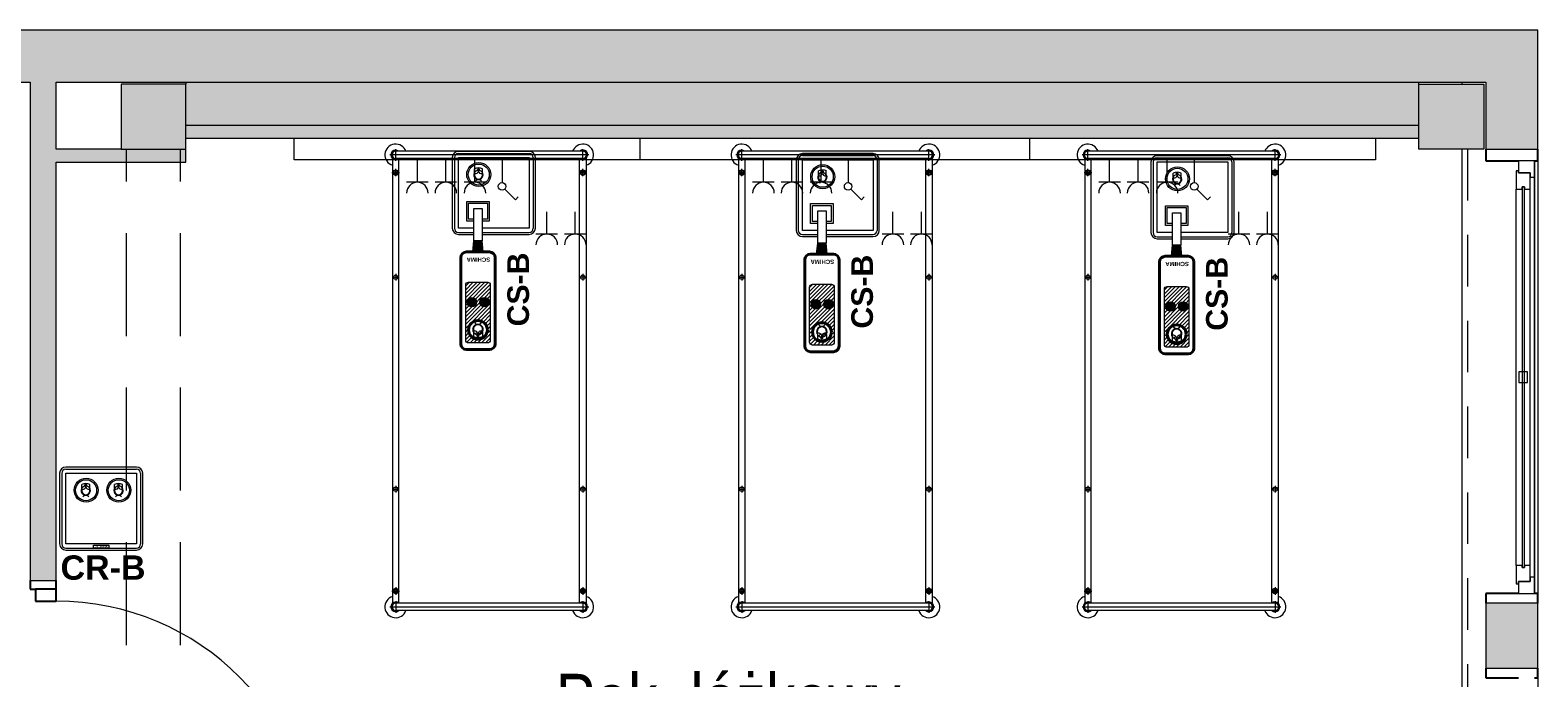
# Model space of a CAD drawing. Header units: centimetres. Extents: x -1316 to 21770, y -8842 to 3590.
# Tile 122 of 125: x 530 to 1227, y 2549 to 2848. Entities that reach past the tile are written whole.
import ezdxf

# ---------------------------------------------------------------- set-up
doc = ezdxf.new("R2010")
doc.units = ezdxf.units.CM
for name, pattern in [('Hidden', [71.4375, 47.625, -23.8125]), ('Ponad', [39.688, 23.813, -15.875]), ('Ukryte', [71.438, 47.625, -23.813])]:
    doc.linetypes.add(name, pattern=pattern)
for name, color, linetype, lineweight in [('A-AREA-IDEN', 2, 'Continuous', 13), ('A-DETL-GENF', 92, 'Continuous', 9), ('A-DETL-HDLN', 90, 'Ukryte', 9), ('A-DETL-MEDM', 33, 'Continuous', 13), ('A-DOOR', 31, 'Continuous', 13), ('A-FLOR-OVHD', 1, 'Ponad', 9), ('A-GLAZ', 151, 'Continuous', 13), ('A-WALL', 113, 'Continuous', 13), ('A-WALL-PATT', 111, 'Continuous', 13), ('I-FURN', 30, 'Continuous', 9), ('PRZYW_Elementy_inst_przyw', 7, 'Continuous', 9), ('Q-SPCQ', 91, 'Continuous', 9), ('S-COLS', 52, 'Continuous', 13)]:
    doc.layers.add(name, color=color, linetype=linetype, lineweight=lineweight)
doc.styles.add('adam', font='arialbd.ttf')
doc.styles.add('Arial_11', font='arial.ttf', dxfattribs={"width": 0.85, "height": 23})

# ---------------------------------------------------------------- blocks, each defined once
blk = doc.blocks.new('M_Concrete-Square-Column - 300 x 300mm-1794510-5_piętro III __10_50 m_ - stan projektowany')
at = {"layer": 'S-COLS', "lineweight": 9}
blk.add_hatch(color=254, dxfattribs=at).paths.add_polyline_path([(-15, 15), (-15, -15), (15, -15), (15, 15)], flags=0)
for p, q in [((-15, 15), (15, 15)), ((-15, -15), (-15, 15)), ((15, 15), (15, -15)), ((15, -15), (-15, -15))]:
    blk.add_line(p, q, dxfattribs=at)
blk = doc.blocks.new('M_Concrete-Square-Column - 300 x 300mm-1794509-5_piętro III __10_50 m_ - stan projektowany')
at = {"layer": 'S-COLS', "lineweight": 9}
blk.add_hatch(color=254, dxfattribs=at).paths.add_polyline_path([(15, -15), (15, 15), (-15, 15), (-15, -15)], flags=0)
for p, q in [((15, 15), (-15, 15)), ((-15, 15), (-15, -15)), ((15, -15), (15, 15)), ((-15, -15), (15, -15))]:
    blk.add_line(p, q, dxfattribs=at)
blk = doc.blocks.new('łóżko 195x90 typ FAMED _102039_ - łóżko 195x90 typ FAMED _102039_-1233017-5_piętro III __10_50 m_ - stan projektowany')
at = {"layer": 'I-FURN'}
for p, q in [((-43.25, 101.53), (-43.25, 106.98)), ((-43.25, 105.95), (43.25, 105.95)), ((43.25, 101.53), (43.25, 106.98)), ((45.97, 104.25), (-45.98, 104.25)), ((-44.75, -103.1), (-44.75, 102.61)), ((-43.25, 102.55), (43.25, 102.55)), ((-43.25, 95.18), (-43.25, 98.68)), ((-41.75, 102.55), (-41.75, -103.1)), ((41.75, 102.61), (41.75, -103.05)), ((43.25, 95.18), (43.25, 98.68)), ((44.75, -103.1), (44.75, 102.61)), ((-45, 96.93), (-41.5, 96.93)), ((45, 96.93), (41.5, 96.93)), ((-44.75, 49.81), (-41.75, 49.81)), ((-43.25, 48.31), (-43.25, 51.31)), ((44.75, 49.81), (41.75, 49.81)), ((43.25, 48.31), (43.25, 51.31)), ((-44.75, -48.19), (-41.75, -48.19)), ((-43.25, -49.69), (-43.25, -46.69)), ((44.75, -48.19), (41.75, -48.19)), ((43.25, -49.69), (43.25, -46.69)), ((-45, -96.6), (-41.5, -96.6)), ((-43.25, -94.85), (-43.25, -98.35)), ((45, -96.6), (41.5, -96.6)), ((43.25, -94.85), (43.25, -98.35)), ((-43.25, -102.02), (-43.25, -107.47)), ((-43.25, -103.05), (43.25, -103.05)), ((43.25, -102.02), (43.25, -107.47)), ((-45.98, -104.75), (45.97, -104.75)), ((-43.25, -106.45), (43.25, -106.45))]:
    blk.add_line(p, q, dxfattribs=at)
for centre, radius in [((-43.25, 96.93), 1.25), ((-43.25, 96.93), 0.8), ((43.25, 96.93), 1.25), ((43.25, 96.93), 0.8), ((-43.25, 49.81), 1), ((43.25, 49.81), 1), ((-43.25, -48.19), 1), ((43.25, -48.19), 1), ((-43.25, -96.6), 1.25), ((-43.25, -96.6), 0.8), ((43.25, -96.6), 1.25), ((43.25, -96.6), 0.8)]:
    blk.add_circle(centre, radius, dxfattribs=at)
for centre, radius, start, end in [((-43.25, 104.25), 5, 19.87687, 252.5424), ((-43.25, 104.25), 2.23, 49.8221, 310.1779), ((-43.25, 104.25), 1.93, 62.02067, 297.97933), ((-43.25, 104.25), 1.7, 90, 270), ((43.25, 104.25), 5, 287.4576, 160.12313), ((43.25, 104.25), 2.23, 229.8221, 130.1779), ((43.25, 104.25), 1.93, 242.02067, 117.97933), ((43.25, 104.25), 1.7, 270, 90), ((-43.25, -104.75), 5, 107.4576, 340.12313), ((-43.25, -104.75), 2.23, 47.61126, 310.1779), ((-43.25, -104.75), 1.93, 62.02067, 297.97933), ((-43.25, -104.75), 1.7, 90, 270), ((43.25, -104.75), 5, 199.87687, 72.5424), ((43.25, -104.75), 2.23, 229.8221, 130.1779), ((43.25, -104.75), 1.93, 242.02067, 117.97933), ((43.25, -104.75), 1.7, 270, 90)]:
    blk.add_arc(centre, radius, start, end, dxfattribs=at)
blk = doc.blocks.new('Panel Gazowo Oswietleniowy 2 - Type 1-2423792-5_piętro III __10_50 m_ - stan projektowany')
at = {"layer": 'Q-SPCQ'}
for p, q in [((-112.5, 47.33), (-102.5, 47.33)), ((-107.5, 47.33), (-107.5, 37)), ((-99.33, 47.33), (-89.33, 47.33)), ((-94.33, 47.33), (-94.33, 37)), ((47.5, 47.33), (57.5, 47.33)), ((52.5, 47.33), (52.5, 37)), ((60.67, 47.33), (70.67, 47.33)), ((65.67, 47.33), (65.67, 37)), ((-79.82, 31.43), (-81.13, 30.12)), ((-74.88, 26.48), (-79.82, 31.43)), ((80.18, 31.43), (78.87, 30.12)), ((85.12, 26.48), (80.18, 31.43)), ((-73.64, 13), (-73.64, 23.5)), ((-66.13, 23.33), (-56.13, 23.33)), ((-61.13, 23.33), (-61.13, 13)), ((-52.67, 23.33), (-42.67, 23.33)), ((-47.67, 23.33), (-47.67, 13)), ((-39.5, 23.33), (-29.5, 23.33)), ((-34.5, 23.33), (-34.5, 13)), ((86.36, 13), (86.36, 23.5)), ((93.87, 23.33), (103.87, 23.33)), ((98.87, 23.33), (98.87, 13)), ((107.33, 23.33), (117.33, 23.33)), ((112.33, 23.33), (112.33, 13)), ((120.5, 23.33), (130.5, 23.33)), ((125.5, 23.33), (125.5, 13)), ((-157.5, 3), (-157.5, 13)), ((-157.5, 13), (182.5, 13)), ((182.5, 13), (182.5, 3))]:
    blk.add_line(p, q, dxfattribs=at)
for centre in [(-73.64, 25.25), (86.36, 25.25)]:
    blk.add_circle(centre, 1.75, dxfattribs=at)
for centre, end in [((-107.5, 52.33), 0), ((-94.33, 52.33), 0), ((52.5, 52.33), 0), ((65.67, 52.33), 0), ((-61.13, 28.33), 360), ((-47.67, 28.33), 360), ((-34.5, 28.33), 360), ((98.87, 28.33), 360), ((112.33, 28.33), 360), ((125.5, 28.33), 360)]:
    blk.add_arc(centre, 5, 180, end, dxfattribs=at)
blk = doc.blocks.new('DRZWI 1S - automatyczna etykieta - Drzwi 120-2381684-5_piętro III __10_50 m_ - stan projektowany')
at = {"layer": 'A-DETL-GENF'}
for p, q in [((-65.5, 6), (-65.5, -3.5)), ((-60, 6), (-65.5, 6)), ((-60, -3.5), (-60, 6)), ((65.5, 6), (60, 6)), ((60, 6), (60, -3.5)), ((65.5, -3.5), (65.5, 6)), ((-65.5, -3.5), (-60, -3.5)), ((60, -3.5), (65.5, -3.5))]:
    blk.add_line(p, q, dxfattribs=at)
at = {"layer": 'A-DETL-MEDM', "lineweight": 25}
for p, q in [((-60, 6), (-65.5, 6)), ((-65.5, 6), (-65.5, -3.5)), ((-60, -3.5), (-60, 6)), ((60, -3.5), (60, 6)), ((60, 6), (65.5, 6)), ((65.5, 6), (65.5, -3.5)), ((-65.5, -3.5), (-60, -3.5)), ((65.5, -3.5), (60, -3.5))]:
    blk.add_line(p, q, dxfattribs=at)
at = {"layer": 'A-DOOR'}
blk.add_line((60, 6), (60, 126), dxfattribs=at)
blk.add_arc((60, 6), 120, 90, 180, dxfattribs=at)
blk = doc.blocks.new('Okno - automatyczna etykieta - 200x165 _projektowane_-2617392-5_piętro III __10_50 m_ - stan projektowany')
at = {"layer": 'A-GLAZ'}
for p, q in [((-92.5, 10.5), (-100, 10.5)), ((-100, 10.5), (-100, 3)), ((-100, 10.5), (100, 10.5)), ((-87, 8.5), (-94.5, 8.5)), ((-94.5, 8.5), (-94.5, 3)), ((-94.5, 3), (-94.5, 8.5)), ((-94.5, 8.5), (-92.5, 8.5)), ((-92.5, 8.5), (-92.5, 10.5)), ((92.5, 10.5), (-92.5, 10.5)), ((-87, 5.75), (-87, 8.5)), ((87, 8.5), (-87, 8.5)), ((2.5, 7.25), (-2.5, 7.25)), ((-2.5, 7.25), (-2.5, 3.25)), ((2.5, 3.25), (2.5, 7.25)), ((94.5, 8.5), (87, 8.5)), ((87, 8.5), (87, 5.75)), ((100, 10.5), (92.5, 10.5)), ((92.5, 10.5), (92.5, 8.5)), ((92.5, 8.5), (94.5, 8.5)), ((94.5, 3), (94.5, 8.5)), ((94.5, 8.5), (94.5, 3)), ((100, 3), (100, 10.5)), ((-100, 3), (-94.5, 3)), ((-94.5, 3), (-95.5, 3)), ((-95.5, 3), (-95.5, 2)), ((-95.5, 2), (-87, 2)), ((88, 5.75), (-88, 5.75)), ((-88, 5.75), (-88, 4.75)), ((-88, 4.75), (-88, 5.75)), ((-88, 5.75), (-87, 5.75)), ((-88, 4.75), (88, 4.75)), ((-87, 4.75), (-88, 4.75)), ((-87, 2), (-87, 4.75)), ((87, 2), (-87, 2)), ((-2.5, 3.25), (2.5, 3.25)), ((87, 5.75), (88, 5.75)), ((87, 4.75), (87, 2)), ((88, 4.75), (87, 4.75)), ((87, 2), (95.5, 2)), ((88, 4.75), (88, 5.75)), ((88, 5.75), (88, 4.75)), ((95.5, 3), (94.5, 3)), ((94.5, 3), (100, 3)), ((95.5, 2), (95.5, 3))]:
    blk.add_line(p, q, dxfattribs=at)
blk = doc.blocks.new('Ikona')
at = {"layer": 'PRZYW_Elementy_inst_przyw'}
h = blk.add_hatch(color=1, dxfattribs=at)
h.dxf.hatch_style = 1
h.paths.add_polyline_path([(-1065.97, 3801.31), (-1066.17, 3801.31), (-1066.17, 3801.08), (-1065.97, 3801.08)])
h.paths.add_polyline_path([(-1065.97, 3801.08), (-1066.17, 3801.08), (-1066.17, 3800.87), (-1065.97, 3800.87)])
h.paths.add_polyline_path([(-1065.74, 3801.08), (-1065.97, 3801.08), (-1065.97, 3800.87), (-1065.74, 3800.87)])
h.paths.add_polyline_path([(-1066.17, 3801.08), (-1066.41, 3801.08), (-1066.41, 3800.87), (-1066.17, 3800.87)])
h.paths.add_polyline_path([(-1065.97, 3800.87), (-1066.17, 3800.87), (-1066.17, 3800.64), (-1065.97, 3800.64)])
at = {"layer": 'PRZYW_Elementy_inst_przyw', "color": 1}
for p, q in [((-1067.65, 3799.71), (-1067.65, 3801.21)), ((-1064.49, 3799.71), (-1064.49, 3801.21))]:
    blk.add_line(p, q, dxfattribs=at)
for points in [[(-1065.74, 3801.08), (-1065.74, 3800.87), (-1066.41, 3800.87), (-1066.41, 3801.08)], [(-1066.17, 3801.31), (-1065.97, 3801.31), (-1065.97, 3800.64), (-1066.17, 3800.64)]]:
    blk.add_lwpolyline(points, close=True, dxfattribs=at)
for centre, radius, start, end in [((-1066.07, 3798.74), 1.85, 31.7978, 276.8309), ((-1066.06, 3798.68), 1.6, 156.7793, 23.2207), ((-1066.07, 3798.03), 3.55, 63.5398, 116.4602), ((-1066.07, 3798.72), 1.65, 89.6447, 89.8927), ((-1066.08, 3798.74), 1.86, 277.2029, 31.4258), ((-1066.07, 3795.45), 1.43, 32.8175, 147.1825)]:
    blk.add_arc(centre, radius, start, end, dxfattribs=at)
at = {"layer": 'PRZYW_Elementy_inst_przyw', "color": 1, "lineweight": 5}
for centre, start, end in [((-1067.2, 3800.4), 253.1892, 358.3615), ((-1064.92, 3800.4), 181.6385, 286.8108)]:
    blk.add_arc(centre, 1.14, start, end, dxfattribs=at)
blk = doc.blocks.new('CS-B')
at = {"layer": 'PRZYW_Elementy_inst_przyw', "lineweight": 5}
for color, points in [(252, [(-9.2, -41.4), (-5.42, -41.4), (-4.88, -46.5), (-9.75, -46.5)]), (256, [(-2.15, -69.7, 1), (-6.52, -69.7, 1)])]:
    blk.add_hatch(color=color, dxfattribs=at).paths.add_polyline_path(points)
h = blk.add_hatch(dxfattribs=at)
h.set_pattern_fill('ANSI31', color=252, scale=0.395406, angle=180, style=0)
h.set_pattern_definition([(225, (-523.8423, 9872.2787), (0.88771144, -0.88771144), [])])
h.paths.add_polyline_path([(-11.68, -60.46), (-2.94, -60.46, -0.414214), (-1.62, -61.77), (-1.62, -87.24, -0.414214), (-2.94, -88.55), (-11.68, -88.55, -0.414214), (-13, -87.24), (-13, -61.77, -0.414214)])
h.paths.add_polyline_path([(-2.96, -82.55, 1), (-11.66, -82.55, 1)], flags=16)
h.paths.add_polyline_path([(-2.15, -69.7, 1), (-6.52, -69.7, 1)], flags=16)
h.paths.add_polyline_path([(-9.41, -83.63, 1.700181), (-7.33, -79.89, 0.030049), (-7.62, -79.91, 0.544216)], flags=0)
h.paths.add_polyline_path([(-5.4, -83.1, 1.517175), (-9.28, -83.1, -0.49408), (-7.34, -84.49, -0.49408)], flags=0)
h.paths.add_polyline_path([(-7.77, -85.42), (-7.46, -85.42), (-7.46, -85.73), (-7.19, -85.73), (-7.19, -85.42), (-6.88, -85.42), (-6.88, -85.16), (-7.19, -85.16), (-7.19, -84.85), (-7.46, -84.85), (-7.46, -85.16), (-7.77, -85.16)], flags=0)
h = blk.add_hatch(color=256, dxfattribs=at)
edge = h.paths.add_edge_path()
edge.add_arc((-10.15, -69.7), 2.18, 0, 360)
at = {"layer": 'PRZYW_Elementy_inst_przyw'}
for p, q in [((16.32, 0), (-16.32, 0)), ((-19.2, -2.88), (-19.2, -22.6)), ((-18.24, -2.88), (-18.24, -22.35)), ((18.24, -2.88), (18.24, -35.52)), ((19.2, -35.52), (19.2, -2.88)), ((-19.2, -22.6), (-19.2, -35.52)), ((-18.24, -22.35), (-18.24, -35.52)), ((-16.32, -37.44), (-9.2, -37.44)), ((-16.32, -38.4), (-9.2, -38.4)), ((-5.42, -37.44), (16.32, -37.44)), ((-5.42, -38.4), (16.32, -38.4))]:
    blk.add_line(p, q, dxfattribs=at)
at = {"layer": 'PRZYW_Elementy_inst_przyw', "color": 0}
blk.add_line((-16.32, -0.96), (16.32, -0.96), dxfattribs=at)
at = {"layer": 'PRZYW_Elementy_inst_przyw', "color": 252}
for p, q in [((-9.75, -46.5), (-9.2, -41.4)), ((-5.91, -41.4), (-8.71, -41.4)), ((-4.88, -46.5), (-5.42, -41.4))]:
    blk.add_line(p, q, dxfattribs=at)
at = {"layer": 'PRZYW_Elementy_inst_przyw', "lineweight": 40}
for p, q in [((-12.6, -46.5), (-2.02, -46.5)), ((-15.24, -89), (-15.24, -49.13)), ((0.62, -49.13), (0.62, -89)), ((-2.02, -91.64), (-12.6, -91.64))]:
    blk.add_line(p, q, dxfattribs=at)
at = {"layer": 'PRZYW_Elementy_inst_przyw', "color": 7}
for points in [[(-16.32, -21.91), (-16.32, -2.88), (16.32, -2.88), (16.32, -35.52), (-5.42, -35.52)], [(-9.2, -35.52), (-16.32, -35.52), (-16.32, -21.91)]]:
    blk.add_lwpolyline(points, dxfattribs=at)
at = {"layer": 'PRZYW_Elementy_inst_przyw', "linetype": 'Continuous', "lineweight": 5}
blk.add_lwpolyline([(-9.2, -32.3), (-12.52, -32.3), (-12.52, -23.11), (-2.09, -23.11), (-2.09, -32.3), (-5.42, -32.3)], dxfattribs=at)
at = {"layer": 'PRZYW_Elementy_inst_przyw', "linetype": 'Hidden', "lineweight": 5}
blk.add_lwpolyline([(-9.2, -31.34), (-11.63, -31.34), (-11.63, -23.97), (-2.99, -23.97), (-2.99, -31.34), (-5.42, -31.34)], dxfattribs=at)
at = {"layer": 'PRZYW_Elementy_inst_przyw', "lineweight": 5}
blk.add_lwpolyline([(-9.2, -26.45), (-5.42, -26.45), (-5.42, -41.4), (-9.2, -41.4)], close=True, dxfattribs=at)
at = {"layer": 'PRZYW_Elementy_inst_przyw'}
blk.add_lwpolyline([(-2.94, -60.46, -0.414214), (-1.62, -61.77), (-1.62, -87.24, -0.414214), (-2.94, -88.55), (-11.68, -88.55, -0.414214), (-13, -87.24), (-13, -61.77, -0.414214), (-11.68, -60.46)], format="xyb", close=True, dxfattribs=at)
at = {"layer": 'PRZYW_Elementy_inst_przyw', "lineweight": 5}
for radius in [5.55, 4.87]:
    blk.add_circle((-6.96, -10.7), radius, dxfattribs=at)
at = {"layer": 'PRZYW_Elementy_inst_przyw'}
for centre in [(-10.15, -69.7), (-4.34, -69.7)]:
    blk.add_circle(centre, 2.18, dxfattribs=at)
at = {"layer": 'PRZYW_Elementy_inst_przyw', "lineweight": 40}
blk.add_circle((-7.31, -82.55), 4.35, dxfattribs=at)
at = {"layer": 'PRZYW_Elementy_inst_przyw'}
for centre, radius, start, end in [((-16.32, -2.88), 2.88, 90, 180), ((16.32, -2.88), 2.88, 0, 90), ((-16.32, -35.52), 2.88, 180, 270), ((-16.32, -35.52), 1.92, 180, 270), ((16.32, -35.52), 2.88, 270, 0), ((16.32, -35.52), 1.92, 270, 0)]:
    blk.add_arc(centre, radius, start, end, dxfattribs=at)
at = {"layer": 'PRZYW_Elementy_inst_przyw', "color": 0}
for centre, start, end in [((-16.32, -2.88), 90, 180), ((16.32, -2.88), 0, 90)]:
    blk.add_arc(centre, 1.92, start, end, dxfattribs=at)
at = {"layer": 'PRZYW_Elementy_inst_przyw', "lineweight": 40}
for centre, start, end in [((-12.6, -49.13), 90, 180), ((-2.02, -49.13), 0, 90), ((-12.6, -89), 180, 270), ((-2.02, -89), 270, 0)]:
    blk.add_arc(centre, 2.64, start, end, dxfattribs=at)
at = {"layer": 'PRZYW_Elementy_inst_przyw', "lineweight": 5, "xscale": 1.155937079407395, "yscale": 1.155937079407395, "zscale": 1.155937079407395}
blk.add_blockref('Ikona', (1225.21, -4402), dxfattribs=at)
at = {"layer": 'PRZYW_Elementy_inst_przyw', "lineweight": 5, "xscale": 1.318019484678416, "yscale": 1.318019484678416, "zscale": 1.318019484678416, "rotation": 180}
blk.add_blockref('Ikona', (-1412.43, 4924.47), dxfattribs=at)
at = {"layer": 'PRZYW_Elementy_inst_przyw', "insert": (-1.67, -51.05), "char_height": 3.295, "width": 10.5574, "attachment_point": 1, "rotation": 180, "style": 'adam'}
blk.add_mtext('{\\H0.6x;SCHIMA}', dxfattribs=at)
at = {"layer": 'PRZYW_Elementy_inst_przyw', "lineweight": 5, "insert": (6.26, -80.92), "char_height": 2.5, "width": 68.9633, "attachment_point": 1, "rotation": 90, "style": 'adam'}
blk.add_mtext('{\\H4x;CS-B}', dxfattribs=at)
blk = doc.blocks.new('Ikona2')
at = {"layer": 'PRZYW_Elementy_inst_przyw'}
h = blk.add_hatch(color=106, dxfattribs=at)
h.dxf.hatch_style = 1
h.paths.add_polyline_path([(0.1, -0.27), (-0.1, -0.27), (-0.1, -0.5), (0.1, -0.5)])
h.paths.add_polyline_path([(0.1, -0.5), (-0.1, -0.5), (-0.1, -0.7), (0.1, -0.7)])
h.paths.add_polyline_path([(0.34, -0.5), (0.1, -0.5), (0.1, -0.7), (0.34, -0.7)])
h.paths.add_polyline_path([(-0.1, -0.5), (-0.34, -0.5), (-0.34, -0.7), (-0.1, -0.7)])
h.paths.add_polyline_path([(0.1, -0.7), (-0.1, -0.7), (-0.1, -0.94), (0.1, -0.94)])
at = {"layer": 'PRZYW_Elementy_inst_przyw', "color": 106}
for p, q in [((-1.58, -1.86), (-1.58, -0.37)), ((1.58, -1.86), (1.58, -0.37))]:
    blk.add_line(p, q, dxfattribs=at)
for points in [[(0.34, -0.5), (0.34, -0.7), (-0.34, -0.7), (-0.34, -0.5)], [(-0.1, -0.27), (0.1, -0.27), (0.1, -0.94), (-0.1, -0.94)]]:
    blk.add_lwpolyline(points, close=True, dxfattribs=at)
for centre, radius, start, end in [((0, -3.55), 3.55, 63.5398, 116.4602), ((0, -2.84), 1.85, 31.79775, 276.83091), ((0.01, -2.9), 1.6, 156.77932, 23.22068), ((0, -6.13), 1.43, 32.8175, 147.1825), ((0, -2.85), 1.65, 89.64469, 89.89268), ((-0.01, -2.84), 1.86, 277.20287, 31.42579)]:
    blk.add_arc(centre, radius, start, end, dxfattribs=at)
at = {"layer": 'PRZYW_Elementy_inst_przyw', "color": 106, "lineweight": 5}
for centre, start, end in [((-1.13, -1.18), 253.18922, 358.36151), ((1.15, -1.18), 181.63849, 286.81078)]:
    blk.add_arc(centre, 1.14, start, end, dxfattribs=at)
blk = doc.blocks.new('UK4-PPO')
at = {"layer": 'PRZYW_Elementy_inst_przyw'}
for p, q in [((-16.31, 16.29), (-16.31, -16.35)), ((-15.35, 16.29), (-15.35, -16.35)), ((19.21, 19.17), (-13.43, 19.17)), ((-13.43, 18.21), (19.21, 18.21)), ((21.13, 16.29), (21.13, -16.35)), ((22.09, -16.35), (22.09, 16.29)), ((-13.43, -18.27), (19.21, -18.27)), ((-13.43, -19.23), (19.21, -19.23))]:
    blk.add_line(p, q, dxfattribs=at)
at = {"layer": 'PRZYW_Elementy_inst_przyw', "color": 7}
blk.add_lwpolyline([(-13.43, 16.29), (19.21, 16.29), (19.21, -16.35), (-13.43, -16.35)], close=True, dxfattribs=at)
at = {"layer": 'PRZYW_Elementy_inst_przyw', "color": 0}
blk.add_lwpolyline([(-0.6, -16.91), (6.38, -16.91), (6.38, -18.27), (-0.6, -18.27)], close=True, dxfattribs=at)
at = {"layer": 'PRZYW_Elementy_inst_przyw', "lineweight": 5}
for centre, radius in [((-4.07, 8.47), 5.55), ((11.05, 8.47), 5.55), ((-4.07, 8.47), 4.87), ((11.05, 8.47), 4.87)]:
    blk.add_circle(centre, radius, dxfattribs=at)
at = {"layer": 'PRZYW_Elementy_inst_przyw'}
for centre, radius, start, end in [((-13.43, 16.29), 2.88, 90, 180), ((-13.43, 16.29), 1.92, 90, 180), ((19.21, 16.29), 2.88, 0, 90), ((19.21, 16.29), 1.92, 0, 90), ((-13.43, -16.35), 2.88, 180, 270), ((-13.43, -16.35), 1.92, 180, 270), ((19.21, -16.35), 2.88, 270, 0), ((19.21, -16.35), 1.92, 270, 0)]:
    blk.add_arc(centre, radius, start, end, dxfattribs=at)
at = {"layer": 'PRZYW_Elementy_inst_przyw', "lineweight": 5, "xscale": 1.155937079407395, "yscale": 1.155937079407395, "zscale": 1.155937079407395}
for name, p in [('Ikona', (1228.1, -4382.83)), ('Ikona2', (10.92, 11.56))]:
    blk.add_blockref(name, p, dxfattribs=at)
at = {"layer": 'PRZYW_Elementy_inst_przyw', "color": 0, "insert": (0.18, -17.02), "char_height": 1.056, "attachment_point": 1}
blk.add_mtext_dynamic_manual_height_columns('SCHIMA', width=11.8192, gutter_width=12.5, heights=[0], dxfattribs=at)

msp = doc.modelspace()

# ---------------------------------------------------------------- hatches: boundary and pattern name
at = {"layer": 'A-WALL-PATT'}
h = msp.add_hatch(color=9, dxfattribs=at)
h.paths.add_polyline_path([(1227.38, 2824.33), (1227.38, 2848.33), (507.38, 2848.33), (507.38, 2824.33), (1203.38, 2824.33)], flags=0)
h.paths.add_polyline_path([(307.38, 2824.33), (307.38, 2848.33), (267.38, 2848.33), (267.38, 2824.33), (297.38, 2824.33)], flags=0)
h.paths.add_polyline_path([(157.38, 2824.33), (157.38, 2848.33), (-182.62, 2848.33), (-182.62, 2824.33), (142.38, 2824.33)], flags=0)
h.paths.add_polyline_path([(-332.62, 2824.33), (-292.62, 2824.33), (-292.62, 2848.33), (-332.62, 2848.33), (-332.62, 2839.33)], flags=0)
h.paths.add_polyline_path([(-532.62, 2824.33), (-532.62, 2848.33), (-1217.62, 2848.33), (-1217.62, 2824.33), (-547.62, 2824.33)], flags=0)
h = msp.add_hatch(color=9, dxfattribs=at)
h.paths.add_polyline_path([(542.38, 132.33), (542.38, 139.33), (530.38, 139.33), (530.38, 132.33)], flags=0)
h.paths.add_polyline_path([(530.38, 250.33), (542.38, 250.33), (542.38, 515.33), (530.38, 515.33), (530.38, 419.08)], flags=0)
h.paths.add_polyline_path([(542.38, 657.83), (542.38, 660.33), (530.38, 660.33), (530.38, 657.83), (532.88, 657.83)], flags=0)
h.paths.add_polyline_path([(542.38, 781.33), (542.38, 1102.83), (530.38, 1102.83), (530.38, 781.33), (532.88, 781.33)], flags=0)
h.paths.add_polyline_path([(530.38, 1312.83), (542.38, 1312.83), (542.38, 1431.33), (530.38, 1431.33)], flags=0)
h.paths.add_polyline_path([(530.38, 1633.83), (542.38, 1633.83), (542.38, 2022.83), (530.38, 2022.83), (530.38, 1665.12)], flags=0)
h.paths.add_polyline_path([(542.38, 2173.83), (542.38, 2458.83), (530.38, 2458.83), (530.38, 2173.83)], flags=0)
h.paths.add_polyline_path([(530.38, 2593.83), (542.38, 2593.83), (542.38, 2824.33), (530.38, 2824.33), (530.38, 2634.27)], flags=0)
for points in [[(1172.38, 2804.33), (1172.38, 2824.33), (602.38, 2824.33), (602.38, 2804.33), (736.3, 2804.33)], [(602.38, 2798.33), (1172.38, 2798.33), (1172.38, 2804.33), (602.38, 2804.33)], [(602.38, 2787.33), (602.38, 2793.33), (542.38, 2793.33), (542.38, 2787.33), (572.38, 2787.33)]]:
    msp.add_hatch(color=9, dxfattribs=at).paths.add_polyline_path(points, flags=0)
h = msp.add_hatch(color=9, dxfattribs=at)
h.paths.add_polyline_path([(1203.38, 393.33), (1227.38, 393.33), (1227.38, 423.33), (1203.38, 423.33), (1203.38, 419.08)], flags=0)
h.paths.add_polyline_path([(1203.38, 633.33), (1227.38, 633.33), (1227.38, 663.33), (1203.38, 663.33)], flags=0)
h.paths.add_polyline_path([(1227.38, 873.33), (1227.38, 903.33), (1203.38, 903.33), (1203.38, 873.33)], flags=0)
h.paths.add_polyline_path([(1203.38, 1113.33), (1227.38, 1113.33), (1227.38, 1143.33), (1203.38, 1143.33)], flags=0)
h.paths.add_polyline_path([(1227.38, 1353.33), (1227.38, 1383.33), (1203.38, 1383.33), (1203.38, 1353.33)], flags=0)
h.paths.add_polyline_path([(1227.38, 1593.33), (1227.38, 1623.33), (1203.38, 1623.33), (1203.38, 1593.33)], flags=0)
h.paths.add_polyline_path([(1227.38, 1833.33), (1227.38, 1863.33), (1203.38, 1863.33), (1203.38, 1833.33)], flags=0)
h.paths.add_polyline_path([(1227.38, 2073.33), (1227.38, 2103.33), (1203.38, 2103.33), (1203.38, 2073.33)], flags=0)
h.paths.add_polyline_path([(1203.38, 2313.33), (1227.38, 2313.33), (1227.38, 2343.33), (1203.38, 2343.33)], flags=0)
h.paths.add_polyline_path([(1227.38, 2553.33), (1227.38, 2583.33), (1203.38, 2583.33), (1203.38, 2553.33)], flags=0)
h.paths.add_polyline_path([(1227.38, 2793.33), (1227.38, 2824.33), (1203.38, 2824.33), (1203.38, 2793.33)], flags=0)

# ---------------------------------------------------------------- linework, layer by layer
at = {"layer": 'A-DETL-HDLN'}
for p, q in [((574.88, 420.83), (574.88, 2793.33)), ((599.88, 420.83), (599.88, 2793.33))]:
    msp.add_line(p, q, dxfattribs=at)
at = {"layer": 'A-FLOR-OVHD'}
msp.add_line((1194.88, 2793.33), (1194.88, 2343.33), dxfattribs=at)
at = {"layer": 'A-WALL', "lineweight": 9}
for p, q in [((1227.38, 2848.33), (507.38, 2848.33)), ((1227.38, 2793.33), (1227.38, 2848.33)), ((507.38, 2824.33), (530.38, 2824.33)), ((530.38, 2824.33), (530.38, 2593.83)), ((542.38, 2793.33), (542.38, 2824.33)), ((542.38, 2824.33), (1203.38, 2824.33)), ((602.38, 2824.33), (602.38, 2823.33)), ((1172.38, 2823.33), (1172.38, 2824.33)), ((1192.38, 2823.33), (1192.38, 2824.33)), ((1203.38, 2824.33), (1203.38, 2793.33)), ((602.38, 2804.33), (1172.38, 2804.33)), ((602.38, 2798.33), (1172.38, 2798.33)), ((572.38, 2793.33), (542.38, 2793.33)), ((602.38, 2787.33), (602.38, 2793.33)), ((1192.38, 2343.33), (1192.38, 2793.33)), ((542.38, 2593.83), (542.38, 2787.33)), ((542.38, 2787.33), (602.38, 2787.33)), ((1227.38, 2787.83), (1227.38, 2587.83)), ((1203.38, 2583.33), (1203.38, 2553.33)), ((1227.38, 2553.33), (1227.38, 2583.33)), ((1227.38, 2548.83), (1227.38, 2348.83))]:
    msp.add_line(p, q, dxfattribs=at)
at = {"layer": 'A-WALL'}
for p, q in [((1203.38, 2793.33), (1227.38, 2793.33)), ((530.38, 2593.83), (542.38, 2593.83)), ((1227.38, 2583.33), (1203.38, 2583.33)), ((1203.38, 2553.33), (1227.38, 2553.33))]:
    msp.add_line(p, q, dxfattribs=at)
at = {"layer": 'A-WALL', "color": 7, "lineweight": 25}
for p, q in [((1203.38, 2793.33), (1203.38, 2787.83)), ((1227.38, 2787.83), (1227.38, 2793.33)), ((1203.38, 2787.83), (1218.38, 2787.83)), ((1225.88, 2787.83), (1227.38, 2787.83)), ((530.38, 2593.83), (530.38, 2589.83)), ((542.38, 2589.83), (542.38, 2593.83)), ((530.38, 2589.83), (532.88, 2589.83)), ((1218.38, 2587.83), (1203.38, 2587.83)), ((1203.38, 2587.83), (1203.38, 2583.33)), ((1227.38, 2587.83), (1225.88, 2587.83)), ((1227.38, 2583.33), (1227.38, 2587.83)), ((1203.38, 2553.33), (1203.38, 2548.83)), ((1227.38, 2548.83), (1227.38, 2553.33)), ((1203.38, 2548.83), (1218.38, 2548.83)), ((1225.88, 2548.83), (1227.38, 2548.83))]:
    msp.add_line(p, q, dxfattribs=at)

# ---------------------------------------------------------------- block references
at = {"layer": 'A-DOOR', "rotation": 269.9999999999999}
msp.add_blockref('DRZWI 1S - automatyczna etykieta - Drzwi 120-2381684-5_piętro III __10_50 m_ - stan projektowany', (536.38, 2524.33), dxfattribs=at)
at = {"layer": 'A-GLAZ', "rotation": 269.9999999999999}
msp.add_blockref('Okno - automatyczna etykieta - 200x165 _projektowane_-2617392-5_piętro III __10_50 m_ - stan projektowany', (1215.38, 2687.83), dxfattribs=at)
at = {"layer": 'I-FURN', "rotation": 180}
for p in [(742.63, 2685.88), (902.63, 2685.88), (1062.63, 2685.88)]:
    msp.add_blockref('łóżko 195x90 typ FAMED _102039_ - łóżko 195x90 typ FAMED _102039_-1233017-5_piętro III __10_50 m_ - stan projektowany', p, dxfattribs=at)
at = {"layer": 'PRZYW_Elementy_inst_przyw', "lineweight": 5}
for p in [(744.72, 2792.26), (903.72, 2791.26), (1067.72, 2790.26)]:
    msp.add_blockref('CS-B', p, dxfattribs=at)
at = {"layer": 'PRZYW_Elementy_inst_przyw'}
ref = msp.add_blockref('UK4-PPO', (560.31, 2627.11), dxfattribs=at)
ref.add_attrib('NAZWA', 'CR-B', (544.43, 2594.19), dxfattribs={"color": 7, "linetype": 'Continuous', "lineweight": -3, "height": 11.25, "style": 'adam'})
at = {"layer": 'Q-SPCQ', "rotation": 180}
for p in [(834.88, 2801.33), (994.88, 2801.33)]:
    msp.add_blockref('Panel Gazowo Oswietleniowy 2 - Type 1-2423792-5_piętro III __10_50 m_ - stan projektowany', p, dxfattribs=at)
at = {"layer": 'S-COLS', "lineweight": 9}
msp.add_blockref('M_Concrete-Square-Column - 300 x 300mm-1794509-5_piętro III __10_50 m_ - stan projektowany', (587.38, 2808.33), dxfattribs=at)
at = {"layer": 'S-COLS', "lineweight": 9, "rotation": 180}
msp.add_blockref('M_Concrete-Square-Column - 300 x 300mm-1794510-5_piętro III __10_50 m_ - stan projektowany', (1187.38, 2808.33), dxfattribs=at)

# ---------------------------------------------------------------- texts
at = {"layer": 'A-AREA-IDEN', "color": 0, "insert": (773.36, 2491.47), "char_height": 23, "width": 156.91, "attachment_point": 7, "line_spacing_factor": 0.936439, "style": 'Arial_11'}
msp.add_mtext('\\pt84.99995,169.9999,255.00008,340.00003,424.99998,509.99993,595.00011,680.00006,765.00001,849.99996,934.99991,1020.00009,1105.00004,1189.99999,1274.99994,1359.99989,1445.00007,1530.00002,1614.99997,1699.99992,1785.0001,1870.00005,1955,2039.99995,2124.9999,2210.00008,2295.00003,2379.99998,2464.99993,2550.00011,2635.00006,2720.00001;Pok. łóżkowy\\P3os.', dxfattribs=at)

doc.saveas('drawing.dxf')
